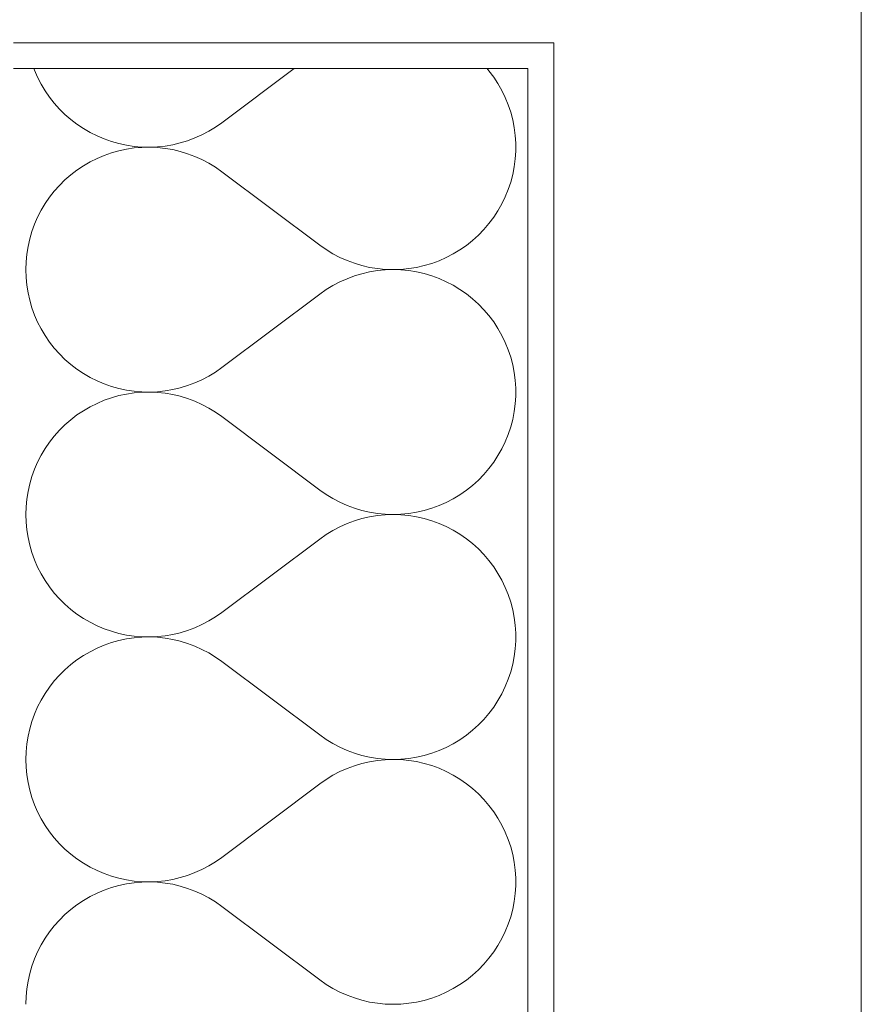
# Model space of a CAD drawing. Extents: x 100 to 2982, y 37 to 2050.
# Tile 83 of 130: x 2160 to 2193, y 651 to 689. Entities that reach past the tile are written whole.
import ezdxf
from ezdxf.xclip import XClip

# ---------------------------------------------------------------- set-up
doc = ezdxf.new("R2010")
doc.units = 0
doc.header["$MEASUREMENT"] = 0
doc.header["$XCLIPFRAME"] = 0
for name, color, linetype in [('420-K Ściany', 7, 'Continuous'), ('820-G Rysunki Obrazki', 7, 'Continuous'), ('Drzwi ARCHICAD', 7, 'Continuous')]:
    doc.layers.add(name, color=color, linetype=linetype)
doc.linetypes.add('Fala', pattern='A,0,[1,103_K_01 RZUT PARTERU1.Shx,S=0.223986,R=0,X=0,Y=0],-28.222222,0', length=28.222222)
pattern_1 = [(0, (-18316.349, -206.5255), (0, 8.660254), [0, -5]), (0, (-18313.849, -202.195), (0, 8.660254), [0, -5])]

# ---------------------------------------------------------------- blocks, each defined once
blk = doc.blocks.new('*X18')
at = {"layer": '420-K Ściany', "color": 174, "linetype": 'Continuous', "lineweight": 5, "ltscale": 0.2}
for p, q in [((2160.595, 687.009), (2160.617, 686.948)), ((2170.705, 687.009), (2167.897, 684.903)), ((2178.285, 686.922), (2178.211, 687.009)), ((2160.617, 686.948), (2160.738, 686.672)), ((2160.738, 686.672), (2160.875, 686.404)), ((2178.468, 686.678), (2178.285, 686.922)), ((2178.635, 686.422), (2178.468, 686.678)), ((2160.875, 686.404), (2161.029, 686.145)), ((2178.785, 686.155), (2178.635, 686.422)), ((2161.029, 686.145), (2161.2, 685.897)), ((2161.2, 685.897), (2161.385, 685.66)), ((2178.917, 685.88), (2178.785, 686.155)), ((2179.032, 685.597), (2178.917, 685.88)), ((2161.385, 685.66), (2161.586, 685.435)), ((2161.586, 685.435), (2161.8, 685.223)), ((2179.129, 685.307), (2179.032, 685.597)), ((2161.8, 685.223), (2162.027, 685.025)), ((2179.206, 685.011), (2179.129, 685.307)), ((2162.027, 685.025), (2162.266, 684.842)), ((2162.266, 684.842), (2162.516, 684.674)), ((2162.516, 684.674), (2162.777, 684.523)), ((2167.394, 684.573), (2167.651, 684.73)), ((2167.651, 684.73), (2167.897, 684.903)), ((2179.265, 684.711), (2179.206, 685.011)), ((2179.304, 684.408), (2179.265, 684.711)), ((2162.777, 684.523), (2163.046, 684.388)), ((2163.046, 684.388), (2163.324, 684.271)), ((2163.324, 684.271), (2163.608, 684.171)), ((2166.57, 684.203), (2166.852, 684.309)), ((2166.852, 684.309), (2167.127, 684.432)), ((2167.127, 684.432), (2167.394, 684.573)), ((2179.323, 684.103), (2179.304, 684.408)), ((2163.608, 684.171), (2163.898, 684.09)), ((2163.898, 684.09), (2164.192, 684.027)), ((2164.192, 684.027), (2164.49, 683.983)), ((2164.49, 683.919), (2164.192, 683.875)), ((2164.49, 683.983), (2164.791, 683.957)), ((2164.791, 683.944), (2164.49, 683.919)), ((2164.791, 683.957), (2165.092, 683.951)), ((2165.092, 683.95), (2164.791, 683.944)), ((2165.092, 683.951), (2165.393, 683.964)), ((2165.393, 683.938), (2165.092, 683.95)), ((2165.393, 683.964), (2165.692, 683.996)), ((2165.692, 683.906), (2165.393, 683.938)), ((2165.692, 683.996), (2165.989, 684.046)), ((2165.989, 683.855), (2165.692, 683.906)), ((2165.989, 684.046), (2166.282, 684.116)), ((2166.282, 684.116), (2166.57, 684.203)), ((2179.323, 683.798), (2179.323, 684.103)), ((2163.046, 683.513), (2162.777, 683.378)), ((2163.324, 683.631), (2163.046, 683.513)), ((2163.608, 683.73), (2163.324, 683.631)), ((2163.898, 683.812), (2163.608, 683.73)), ((2164.192, 683.875), (2163.898, 683.812)), ((2166.282, 683.786), (2165.989, 683.855)), ((2166.57, 683.698), (2166.282, 683.786)), ((2166.852, 683.592), (2166.57, 683.698)), ((2167.127, 683.469), (2166.852, 683.592)), ((2179.304, 683.493), (2179.323, 683.798)), ((2162.516, 683.227), (2162.266, 683.059)), ((2162.777, 683.378), (2162.516, 683.227)), ((2167.394, 683.328), (2167.127, 683.469)), ((2167.651, 683.171), (2167.394, 683.328)), ((2167.897, 682.998), (2167.651, 683.171)), ((2179.206, 682.89), (2179.265, 683.19)), ((2179.265, 683.19), (2179.304, 683.493)), ((2162.027, 682.876), (2161.8, 682.678)), ((2162.266, 683.059), (2162.027, 682.876)), ((2171.707, 680.141), (2167.897, 682.998)), ((2179.129, 682.594), (2179.206, 682.89)), ((2161.586, 682.467), (2161.385, 682.242)), ((2161.8, 682.678), (2161.586, 682.467)), ((2179.032, 682.304), (2179.129, 682.594)), ((2161.2, 682.004), (2161.029, 681.756)), ((2161.385, 682.242), (2161.2, 682.004)), ((2178.785, 681.746), (2178.917, 682.021)), ((2178.917, 682.021), (2179.032, 682.304)), ((2161.029, 681.756), (2160.875, 681.497)), ((2178.635, 681.48), (2178.785, 681.746)), ((2160.738, 681.229), (2160.617, 680.953)), ((2160.875, 681.497), (2160.738, 681.229)), ((2178.285, 680.979), (2178.468, 681.224)), ((2178.468, 681.224), (2178.635, 681.48)), ((2160.617, 680.953), (2160.514, 680.67)), ((2178.086, 680.746), (2178.285, 680.979)), ((2160.514, 680.67), (2160.43, 680.381)), ((2177.647, 680.322), (2177.874, 680.527)), ((2177.874, 680.527), (2178.086, 680.746)), ((2160.364, 680.087), (2160.316, 679.79)), ((2160.43, 680.381), (2160.364, 680.087)), ((2171.707, 680.141), (2171.957, 679.966)), ((2177.157, 679.957), (2177.408, 680.132)), ((2177.408, 680.132), (2177.647, 680.322)), ((2160.316, 679.79), (2160.288, 679.49)), ((2171.957, 679.966), (2172.218, 679.807)), ((2172.218, 679.807), (2172.489, 679.665)), ((2176.625, 679.658), (2176.896, 679.799)), ((2176.896, 679.799), (2177.157, 679.957)), ((2160.288, 679.49), (2160.278, 679.189)), ((2172.489, 679.665), (2172.768, 679.541)), ((2172.768, 679.541), (2173.054, 679.434)), ((2173.054, 679.434), (2173.347, 679.347)), ((2173.347, 679.347), (2173.645, 679.278)), ((2175.467, 679.275), (2175.765, 679.343)), ((2175.765, 679.343), (2176.058, 679.429)), ((2176.058, 679.429), (2176.345, 679.535)), ((2176.345, 679.535), (2176.625, 679.658)), ((2160.278, 679.189), (2160.288, 678.888)), ((2173.054, 678.943), (2172.768, 678.837)), ((2173.347, 679.031), (2173.054, 678.943)), ((2173.645, 679.099), (2173.347, 679.031)), ((2173.645, 679.278), (2173.946, 679.229)), ((2173.946, 679.149), (2173.645, 679.099)), ((2173.946, 679.229), (2174.25, 679.199)), ((2174.25, 679.178), (2173.946, 679.149)), ((2174.25, 679.199), (2174.556, 679.189)), ((2174.556, 679.189), (2174.25, 679.178)), ((2174.556, 679.189), (2174.861, 679.198)), ((2174.861, 679.179), (2174.556, 679.189)), ((2174.861, 679.198), (2175.166, 679.227)), ((2175.166, 679.151), (2174.861, 679.179)), ((2175.166, 679.227), (2175.467, 679.275)), ((2175.467, 679.102), (2175.166, 679.151)), ((2175.765, 679.035), (2175.467, 679.102)), ((2176.058, 678.948), (2175.765, 679.035)), ((2176.345, 678.843), (2176.058, 678.948)), ((2160.288, 678.888), (2160.316, 678.588)), ((2160.316, 678.588), (2160.364, 678.29)), ((2172.218, 678.571), (2171.957, 678.412)), ((2172.489, 678.713), (2172.218, 678.571)), ((2172.768, 678.837), (2172.489, 678.713)), ((2176.625, 678.72), (2176.345, 678.843)), ((2176.896, 678.579), (2176.625, 678.72)), ((2177.157, 678.421), (2176.896, 678.579)), ((2160.364, 678.29), (2160.43, 677.997)), ((2171.707, 678.236), (2167.897, 675.379)), ((2171.957, 678.412), (2171.707, 678.236)), ((2177.408, 678.246), (2177.157, 678.421)), ((2177.647, 678.056), (2177.408, 678.246)), ((2160.43, 677.997), (2160.514, 677.707)), ((2177.874, 677.85), (2177.647, 678.056)), ((2178.086, 677.631), (2177.874, 677.85)), ((2160.514, 677.707), (2160.617, 677.424)), ((2160.617, 677.424), (2160.738, 677.148)), ((2178.285, 677.399), (2178.086, 677.631)), ((2178.468, 677.154), (2178.285, 677.399)), ((2160.738, 677.148), (2160.875, 676.88)), ((2178.635, 676.898), (2178.468, 677.154)), ((2160.875, 676.88), (2161.029, 676.622)), ((2161.029, 676.622), (2161.2, 676.373)), ((2178.785, 676.632), (2178.635, 676.898)), ((2178.917, 676.356), (2178.785, 676.632)), ((2161.2, 676.373), (2161.385, 676.136)), ((2179.032, 676.073), (2178.917, 676.356)), ((2161.385, 676.136), (2161.586, 675.911)), ((2161.586, 675.911), (2161.8, 675.699)), ((2179.129, 675.783), (2179.032, 676.073)), ((2161.8, 675.699), (2162.027, 675.501)), ((2162.027, 675.501), (2162.266, 675.318)), ((2179.206, 675.488), (2179.129, 675.783)), ((2179.265, 675.188), (2179.206, 675.488)), ((2162.266, 675.318), (2162.516, 675.151)), ((2162.516, 675.151), (2162.777, 674.999)), ((2167.394, 675.049), (2167.651, 675.206)), ((2167.651, 675.206), (2167.897, 675.379)), ((2179.304, 674.885), (2179.265, 675.188)), ((2162.777, 674.999), (2163.046, 674.864)), ((2163.046, 674.864), (2163.324, 674.747)), ((2163.324, 674.747), (2163.608, 674.647)), ((2166.57, 674.679), (2166.852, 674.785)), ((2166.852, 674.785), (2167.127, 674.909)), ((2167.127, 674.909), (2167.394, 675.049)), ((2179.323, 674.58), (2179.304, 674.885)), ((2163.608, 674.647), (2163.898, 674.566)), ((2163.898, 674.566), (2164.192, 674.503)), ((2164.192, 674.351), (2163.898, 674.288)), ((2164.192, 674.503), (2164.49, 674.459)), ((2164.49, 674.395), (2164.192, 674.351)), ((2164.49, 674.459), (2164.791, 674.433)), ((2164.791, 674.42), (2164.49, 674.395)), ((2164.791, 674.433), (2165.092, 674.427)), ((2165.092, 674.427), (2164.791, 674.42)), ((2165.092, 674.427), (2165.393, 674.44)), ((2165.393, 674.414), (2165.092, 674.427)), ((2165.393, 674.44), (2165.692, 674.472)), ((2165.692, 674.382), (2165.393, 674.414)), ((2165.692, 674.472), (2165.989, 674.522)), ((2165.989, 674.331), (2165.692, 674.382)), ((2165.989, 674.522), (2166.282, 674.592)), ((2166.282, 674.262), (2165.989, 674.331)), ((2166.282, 674.592), (2166.57, 674.679)), ((2179.323, 674.274), (2179.323, 674.58)), ((2163.046, 673.989), (2162.777, 673.855)), ((2163.324, 674.107), (2163.046, 673.989)), ((2163.608, 674.206), (2163.324, 674.107)), ((2163.898, 674.288), (2163.608, 674.206)), ((2166.57, 674.174), (2166.282, 674.262)), ((2166.852, 674.069), (2166.57, 674.174)), ((2167.127, 673.945), (2166.852, 674.069)), ((2167.394, 673.805), (2167.127, 673.945)), ((2179.265, 673.666), (2179.304, 673.969)), ((2179.304, 673.969), (2179.323, 674.274)), ((2162.516, 673.703), (2162.266, 673.536)), ((2162.777, 673.855), (2162.516, 673.703)), ((2167.651, 673.648), (2167.394, 673.805)), ((2167.897, 673.474), (2167.651, 673.648)), ((2179.206, 673.366), (2179.265, 673.666)), ((2162.027, 673.352), (2161.8, 673.155)), ((2162.266, 673.536), (2162.027, 673.352)), ((2171.707, 670.617), (2167.897, 673.474)), ((2179.129, 673.071), (2179.206, 673.366)), ((2161.586, 672.943), (2161.385, 672.718)), ((2161.8, 673.155), (2161.586, 672.943)), ((2179.032, 672.781), (2179.129, 673.071)), ((2161.2, 672.481), (2161.029, 672.232)), ((2161.385, 672.718), (2161.2, 672.481)), ((2178.785, 672.222), (2178.917, 672.497)), ((2178.917, 672.497), (2179.032, 672.781)), ((2161.029, 672.232), (2160.875, 671.974)), ((2178.635, 671.956), (2178.785, 672.222)), ((2160.738, 671.706), (2160.617, 671.429)), ((2160.875, 671.974), (2160.738, 671.706)), ((2178.285, 671.455), (2178.468, 671.7)), ((2178.468, 671.7), (2178.635, 671.956)), ((2160.617, 671.429), (2160.514, 671.146)), ((2178.086, 671.223), (2178.285, 671.455)), ((2160.514, 671.146), (2160.43, 670.857)), ((2177.647, 670.798), (2177.874, 671.003)), ((2177.874, 671.003), (2178.086, 671.223)), ((2160.364, 670.563), (2160.316, 670.266)), ((2160.43, 670.857), (2160.364, 670.563)), ((2171.707, 670.617), (2171.957, 670.442)), ((2177.157, 670.433), (2177.408, 670.608)), ((2177.408, 670.608), (2177.647, 670.798)), ((2160.316, 670.266), (2160.288, 669.966)), ((2171.957, 670.442), (2172.218, 670.283)), ((2172.218, 670.283), (2172.489, 670.141)), ((2172.489, 670.141), (2172.768, 670.017)), ((2176.345, 670.011), (2176.625, 670.134)), ((2176.625, 670.134), (2176.896, 670.275)), ((2176.896, 670.275), (2177.157, 670.433)), ((2160.288, 669.966), (2160.278, 669.665)), ((2172.768, 670.017), (2173.054, 669.911)), ((2173.054, 669.911), (2173.347, 669.823)), ((2173.347, 669.823), (2173.645, 669.755)), ((2173.645, 669.755), (2173.946, 669.705)), ((2175.166, 669.703), (2175.467, 669.751)), ((2175.467, 669.751), (2175.765, 669.819)), ((2175.765, 669.819), (2176.058, 669.906)), ((2176.058, 669.906), (2176.345, 670.011)), ((2160.278, 669.665), (2160.288, 669.364)), ((2160.288, 669.364), (2160.316, 669.064)), ((2173.054, 669.419), (2172.768, 669.313)), ((2173.347, 669.507), (2173.054, 669.419)), ((2173.645, 669.575), (2173.347, 669.507)), ((2173.946, 669.625), (2173.645, 669.575)), ((2173.946, 669.705), (2174.25, 669.675)), ((2174.25, 669.655), (2173.946, 669.625)), ((2174.25, 669.675), (2174.556, 669.665)), ((2174.556, 669.665), (2174.25, 669.655)), ((2174.556, 669.665), (2174.861, 669.674)), ((2174.861, 669.656), (2174.556, 669.665)), ((2174.861, 669.674), (2175.166, 669.703)), ((2175.166, 669.627), (2174.861, 669.656)), ((2175.467, 669.578), (2175.166, 669.627)), ((2175.765, 669.511), (2175.467, 669.578)), ((2176.058, 669.424), (2175.765, 669.511)), ((2176.345, 669.319), (2176.058, 669.424)), ((2160.316, 669.064), (2160.364, 668.767)), ((2172.218, 669.047), (2171.957, 668.888)), ((2172.489, 669.189), (2172.218, 669.047)), ((2172.768, 669.313), (2172.489, 669.189)), ((2176.625, 669.196), (2176.345, 669.319)), ((2176.896, 669.055), (2176.625, 669.196)), ((2177.157, 668.897), (2176.896, 669.055)), ((2160.364, 668.767), (2160.43, 668.473)), ((2171.707, 668.713), (2167.897, 665.855)), ((2171.957, 668.888), (2171.707, 668.713)), ((2177.408, 668.722), (2177.157, 668.897)), ((2177.647, 668.532), (2177.408, 668.722)), ((2160.43, 668.473), (2160.514, 668.184)), ((2177.874, 668.327), (2177.647, 668.532)), ((2178.086, 668.107), (2177.874, 668.327)), ((2160.514, 668.184), (2160.617, 667.9)), ((2160.617, 667.9), (2160.738, 667.624)), ((2178.285, 667.875), (2178.086, 668.107)), ((2178.468, 667.63), (2178.285, 667.875)), ((2160.738, 667.624), (2160.875, 667.356)), ((2178.635, 667.374), (2178.468, 667.63)), ((2160.875, 667.356), (2161.029, 667.098)), ((2161.029, 667.098), (2161.2, 666.849)), ((2178.785, 667.108), (2178.635, 667.374)), ((2178.917, 666.833), (2178.785, 667.108)), ((2161.2, 666.849), (2161.385, 666.612)), ((2179.032, 666.549), (2178.917, 666.833)), ((2161.385, 666.612), (2161.586, 666.387)), ((2161.586, 666.387), (2161.8, 666.175)), ((2179.129, 666.259), (2179.032, 666.549)), ((2161.8, 666.175), (2162.027, 665.977)), ((2162.027, 665.977), (2162.266, 665.794)), ((2179.206, 665.964), (2179.129, 666.259)), ((2179.265, 665.664), (2179.206, 665.964)), ((2162.266, 665.794), (2162.516, 665.627)), ((2162.516, 665.627), (2162.777, 665.475)), ((2167.127, 665.385), (2167.394, 665.525)), ((2167.394, 665.525), (2167.651, 665.682)), ((2167.651, 665.682), (2167.897, 665.855)), ((2179.304, 665.361), (2179.265, 665.664)), ((2162.777, 665.475), (2163.046, 665.341)), ((2163.046, 665.341), (2163.324, 665.223)), ((2163.324, 665.223), (2163.608, 665.124)), ((2163.608, 665.124), (2163.898, 665.042)), ((2166.282, 665.068), (2166.57, 665.156)), ((2166.57, 665.156), (2166.852, 665.261)), ((2166.852, 665.261), (2167.127, 665.385)), ((2179.323, 665.056), (2179.304, 665.361)), ((2163.898, 664.764), (2163.608, 664.683)), ((2163.898, 665.042), (2164.192, 664.979)), ((2164.192, 664.827), (2163.898, 664.764)), ((2164.192, 664.979), (2164.49, 664.935)), ((2164.49, 664.871), (2164.192, 664.827)), ((2164.49, 664.935), (2164.791, 664.91)), ((2164.791, 664.897), (2164.49, 664.871)), ((2164.791, 664.91), (2165.092, 664.903)), ((2165.092, 664.903), (2164.791, 664.897)), ((2165.092, 664.903), (2165.393, 664.916)), ((2165.393, 664.89), (2165.092, 664.903)), ((2165.393, 664.916), (2165.692, 664.948)), ((2165.692, 664.858), (2165.393, 664.89)), ((2165.692, 664.948), (2165.989, 664.999)), ((2165.989, 664.808), (2165.692, 664.858)), ((2165.989, 664.999), (2166.282, 665.068)), ((2166.282, 664.738), (2165.989, 664.808)), ((2179.304, 664.445), (2179.323, 664.75)), ((2179.323, 664.75), (2179.323, 665.056)), ((2163.046, 664.466), (2162.777, 664.331)), ((2163.324, 664.583), (2163.046, 664.466)), ((2163.608, 664.683), (2163.324, 664.583)), ((2166.57, 664.65), (2166.282, 664.738)), ((2166.852, 664.545), (2166.57, 664.65)), ((2167.127, 664.421), (2166.852, 664.545)), ((2167.394, 664.281), (2167.127, 664.421)), ((2179.265, 664.142), (2179.304, 664.445)), ((2162.266, 664.012), (2162.027, 663.829)), ((2162.516, 664.179), (2162.266, 664.012)), ((2162.777, 664.331), (2162.516, 664.179)), ((2167.651, 664.124), (2167.394, 664.281)), ((2167.897, 663.951), (2167.651, 664.124)), ((2179.206, 663.842), (2179.265, 664.142)), ((2161.8, 663.631), (2161.586, 663.419)), ((2162.027, 663.829), (2161.8, 663.631)), ((2171.707, 661.094), (2167.897, 663.951)), ((2179.129, 663.547), (2179.206, 663.842)), ((2161.586, 663.419), (2161.385, 663.194)), ((2178.917, 662.974), (2179.032, 663.257)), ((2179.032, 663.257), (2179.129, 663.547)), ((2161.2, 662.957), (2161.029, 662.708)), ((2161.385, 663.194), (2161.2, 662.957)), ((2178.785, 662.698), (2178.917, 662.974)), ((2160.875, 662.45), (2160.738, 662.182)), ((2161.029, 662.708), (2160.875, 662.45)), ((2178.635, 662.432), (2178.785, 662.698)), ((2160.738, 662.182), (2160.617, 661.906)), ((2178.285, 661.931), (2178.468, 662.176)), ((2178.468, 662.176), (2178.635, 662.432)), ((2160.617, 661.906), (2160.514, 661.622)), ((2177.874, 661.48), (2178.086, 661.699)), ((2178.086, 661.699), (2178.285, 661.931)), ((2160.43, 661.333), (2160.364, 661.04)), ((2160.514, 661.622), (2160.43, 661.333)), ((2177.647, 661.274), (2177.874, 661.48)), ((2160.364, 661.04), (2160.316, 660.742)), ((2171.707, 661.094), (2171.957, 660.918)), ((2171.957, 660.918), (2172.218, 660.759)), ((2177.157, 660.909), (2177.408, 661.084)), ((2177.408, 661.084), (2177.647, 661.274)), ((2160.316, 660.742), (2160.288, 660.442)), ((2172.218, 660.759), (2172.489, 660.617)), ((2172.489, 660.617), (2172.768, 660.493)), ((2176.345, 660.487), (2176.625, 660.61)), ((2176.625, 660.61), (2176.896, 660.751)), ((2176.896, 660.751), (2177.157, 660.909)), ((2160.288, 660.442), (2160.278, 660.141)), ((2172.768, 660.493), (2173.054, 660.387)), ((2173.054, 660.387), (2173.347, 660.299)), ((2173.347, 660.299), (2173.645, 660.231)), ((2173.645, 660.231), (2173.946, 660.181)), ((2173.946, 660.181), (2174.25, 660.151)), ((2174.25, 660.151), (2174.556, 660.141)), ((2174.556, 660.141), (2174.861, 660.15)), ((2174.861, 660.15), (2175.166, 660.179)), ((2175.166, 660.179), (2175.467, 660.228)), ((2175.467, 660.228), (2175.765, 660.295)), ((2175.765, 660.295), (2176.058, 660.382)), ((2176.058, 660.382), (2176.345, 660.487)), ((2160.278, 660.141), (2160.288, 659.84)), ((2160.288, 659.84), (2160.316, 659.54)), ((2172.768, 659.789), (2172.489, 659.665)), ((2173.054, 659.896), (2172.768, 659.789)), ((2173.347, 659.983), (2173.054, 659.896)), ((2173.645, 660.052), (2173.347, 659.983)), ((2173.946, 660.101), (2173.645, 660.052)), ((2174.25, 660.131), (2173.946, 660.101)), ((2174.556, 660.141), (2174.25, 660.131)), ((2174.861, 660.132), (2174.556, 660.141)), ((2175.166, 660.103), (2174.861, 660.132)), ((2175.467, 660.055), (2175.166, 660.103)), ((2175.765, 659.987), (2175.467, 660.055)), ((2176.058, 659.901), (2175.765, 659.987)), ((2176.345, 659.795), (2176.058, 659.901)), ((2176.625, 659.672), (2176.345, 659.795)), ((2160.316, 659.54), (2160.364, 659.243)), ((2172.218, 659.523), (2171.957, 659.364)), ((2172.489, 659.665), (2172.218, 659.523)), ((2176.896, 659.531), (2176.625, 659.672)), ((2177.157, 659.373), (2176.896, 659.531)), ((2160.364, 659.243), (2160.43, 658.949)), ((2171.707, 659.189), (2167.897, 656.332)), ((2171.957, 659.364), (2171.707, 659.189)), ((2177.408, 659.198), (2177.157, 659.373)), ((2177.647, 659.008), (2177.408, 659.198)), ((2177.874, 658.803), (2177.647, 659.008)), ((2160.43, 658.949), (2160.514, 658.66)), ((2160.514, 658.66), (2160.617, 658.377)), ((2178.086, 658.583), (2177.874, 658.803)), ((2160.617, 658.377), (2160.738, 658.101)), ((2178.285, 658.351), (2178.086, 658.583)), ((2178.468, 658.106), (2178.285, 658.351)), ((2160.738, 658.101), (2160.875, 657.833)), ((2178.635, 657.85), (2178.468, 658.106)), ((2178.785, 657.584), (2178.635, 657.85)), ((2160.875, 657.833), (2161.029, 657.574)), ((2161.029, 657.574), (2161.2, 657.326)), ((2178.917, 657.309), (2178.785, 657.584)), ((2161.2, 657.326), (2161.385, 657.088)), ((2161.385, 657.088), (2161.586, 656.863)), ((2179.032, 657.026), (2178.917, 657.309)), ((2161.586, 656.863), (2161.8, 656.652)), ((2179.129, 656.736), (2179.032, 657.026)), ((2179.206, 656.44), (2179.129, 656.736)), ((2161.8, 656.652), (2162.027, 656.454)), ((2162.027, 656.454), (2162.266, 656.271)), ((2167.651, 656.159), (2167.897, 656.332)), ((2179.265, 656.14), (2179.206, 656.44)), ((2162.266, 656.271), (2162.516, 656.103)), ((2162.516, 656.103), (2162.777, 655.951)), ((2162.777, 655.951), (2163.046, 655.817)), ((2167.127, 655.861), (2167.394, 656.002)), ((2167.394, 656.002), (2167.651, 656.159)), ((2179.304, 655.837), (2179.265, 656.14)), ((2163.046, 655.817), (2163.324, 655.699)), ((2163.324, 655.699), (2163.608, 655.6)), ((2163.608, 655.6), (2163.898, 655.518)), ((2166.282, 655.544), (2166.57, 655.632)), ((2166.57, 655.632), (2166.852, 655.738)), ((2166.852, 655.738), (2167.127, 655.861)), ((2179.323, 655.532), (2179.304, 655.837)), ((2163.898, 655.24), (2163.608, 655.159)), ((2163.898, 655.518), (2164.192, 655.455)), ((2164.192, 655.303), (2163.898, 655.24)), ((2164.192, 655.455), (2164.49, 655.411)), ((2164.49, 655.347), (2164.192, 655.303)), ((2164.49, 655.411), (2164.791, 655.386)), ((2164.791, 655.373), (2164.49, 655.347)), ((2164.791, 655.386), (2165.092, 655.38)), ((2165.092, 655.379), (2164.791, 655.373)), ((2165.092, 655.38), (2165.393, 655.392)), ((2165.393, 655.366), (2165.092, 655.379)), ((2165.393, 655.392), (2165.692, 655.424)), ((2165.692, 655.334), (2165.393, 655.366)), ((2165.692, 655.424), (2165.989, 655.475)), ((2165.989, 655.284), (2165.692, 655.334)), ((2165.989, 655.475), (2166.282, 655.544)), ((2166.282, 655.214), (2165.989, 655.284)), ((2166.57, 655.127), (2166.282, 655.214)), ((2179.304, 654.922), (2179.323, 655.226)), ((2179.323, 655.226), (2179.323, 655.532)), ((2162.777, 654.807), (2162.516, 654.656)), ((2163.046, 654.942), (2162.777, 654.807)), ((2163.324, 655.059), (2163.046, 654.942)), ((2163.608, 655.159), (2163.324, 655.059)), ((2166.852, 655.021), (2166.57, 655.127)), ((2167.127, 654.897), (2166.852, 655.021)), ((2167.394, 654.757), (2167.127, 654.897)), ((2179.265, 654.618), (2179.304, 654.922)), ((2162.266, 654.488), (2162.027, 654.305)), ((2162.516, 654.656), (2162.266, 654.488)), ((2167.651, 654.6), (2167.394, 654.757)), ((2167.897, 654.427), (2167.651, 654.6)), ((2171.707, 651.57), (2167.897, 654.427)), ((2179.206, 654.319), (2179.265, 654.618)), ((2161.8, 654.107), (2161.586, 653.895)), ((2162.027, 654.305), (2161.8, 654.107)), ((2179.032, 653.733), (2179.129, 654.023)), ((2179.129, 654.023), (2179.206, 654.319)), ((2161.385, 653.67), (2161.2, 653.433)), ((2161.586, 653.895), (2161.385, 653.67)), ((2178.917, 653.45), (2179.032, 653.733)), ((2161.2, 653.433), (2161.029, 653.185)), ((2178.785, 653.175), (2178.917, 653.45)), ((2160.875, 652.926), (2160.738, 652.658)), ((2161.029, 653.185), (2160.875, 652.926)), ((2178.468, 652.652), (2178.635, 652.908)), ((2178.635, 652.908), (2178.785, 653.175)), ((2160.738, 652.658), (2160.617, 652.382)), ((2178.285, 652.408), (2178.468, 652.652)), ((2160.617, 652.382), (2160.514, 652.099)), ((2177.874, 651.956), (2178.086, 652.175)), ((2178.086, 652.175), (2178.285, 652.408)), ((2160.43, 651.81), (2160.364, 651.516)), ((2160.514, 652.099), (2160.43, 651.81)), ((2177.408, 651.56), (2177.647, 651.75)), ((2177.647, 651.75), (2177.874, 651.956)), ((2160.364, 651.516), (2160.316, 651.218)), ((2171.707, 651.57), (2171.957, 651.394)), ((2171.957, 651.394), (2172.218, 651.235)), ((2176.896, 651.227), (2177.157, 651.386)), ((2177.157, 651.386), (2177.408, 651.56)), ((2160.316, 651.218), (2160.288, 650.918)), ((2172.218, 651.235), (2172.489, 651.093)), ((2172.489, 651.093), (2172.768, 650.969)), ((2172.768, 650.969), (2173.054, 650.863)), ((2176.058, 650.858), (2176.345, 650.963)), ((2176.345, 650.963), (2176.625, 651.086)), ((2176.625, 651.086), (2176.896, 651.227)), ((2160.288, 650.918), (2160.278, 650.617)), ((2173.054, 650.863), (2173.347, 650.775)), ((2173.347, 650.775), (2173.645, 650.707)), ((2173.645, 650.707), (2173.946, 650.658)), ((2173.946, 650.658), (2174.25, 650.628)), ((2174.25, 650.628), (2174.556, 650.617)), ((2174.556, 650.617), (2174.861, 650.627)), ((2174.861, 650.627), (2175.166, 650.656)), ((2175.166, 650.656), (2175.467, 650.704)), ((2175.467, 650.704), (2175.765, 650.771)), ((2175.765, 650.771), (2176.058, 650.858))]:
    blk.add_line(p, q, dxfattribs=at)
blk = doc.blocks.new('Rysunek_1_1', base_point=(-18316.349, -206.526))
at = {"layer": '420-K Ściany', "linetype": 'Continuous', "lineweight": 5}
h = blk.add_hatch(dxfattribs=at)
h.set_pattern_fill('Tynk_0001', color=176, style=0, pattern_type=2)
h.set_pattern_definition(pattern_1)
h.paths.add_polyline_path([(2180.802, 687.009), (2180.802, 688.009), (2159.802, 688.009), (2159.802, 687.009), (2179.802, 687.009)])
h = blk.add_hatch(dxfattribs=at)
h.set_pattern_fill('Tynk_0001', color=176, style=0, pattern_type=2)
h.set_pattern_definition(pattern_1)
h.paths.add_polyline_path([(2179.802, 575.509), (2180.802, 575.509), (2180.802, 687.009), (2179.802, 687.009)])
at = {"color": 240, "linetype": 'Fala', "lineweight": 0, "ltscale": 0.2, "flags": 128}
blk.add_lwpolyline([(1856.982, 1038.709), (2192.76, 1038.709), (2192.76, 566.48), (1856.982, 566.48)], close=True, dxfattribs=at)
at = {"layer": '420-K Ściany', "color": 47, "linetype": 'Continuous', "lineweight": 15, "ltscale": 0.2}
for p in [(2159.802, 688.009), (2180.802, 687.009)]:
    blk.add_line(p, (2180.802, 688.009), dxfattribs=at)
at = {"layer": '420-K Ściany', "color": 67, "linetype": 'Continuous', "lineweight": 13, "ltscale": 0.2}
for p, q in [((2179.802, 687.009), (2159.802, 687.009)), ((2179.802, 595.509), (2179.802, 687.009))]:
    blk.add_line(p, q, dxfattribs=at)
at = {"layer": '420-K Ściany', "color": 47, "linetype": 'Continuous', "lineweight": 15, "ltscale": 0.2, "flags": 128}
blk.add_lwpolyline([(2180.802, 575.509), (2180.802, 687.009)], dxfattribs=at)
at = {"layer": 'Drzwi ARCHICAD', "color": 47, "linetype": 'Continuous', "lineweight": 15, "ltscale": 0.2}
for p in [(2159.802, 688.009), (2180.802, 687.009)]:
    blk.add_line(p, (2180.802, 688.009), dxfattribs=at)
at = {"color": 65, "linetype": 'Continuous', "lineweight": 13, "ltscale": 0.2}
blk.add_blockref('*X18', (0, 0), dxfattribs=at)

msp = doc.modelspace()

# ---------------------------------------------------------------- block references
at = {"layer": '820-G Rysunki Obrazki', "color": 65, "linetype": 'Continuous', "lineweight": 13, "ltscale": 0.2}
ref = msp.add_blockref('Rysunek_1_1', (-18316.349, -206.526), dxfattribs=at)
XClip(ref).set_block_clipping_path([(244.527027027, 75.2081975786), (2570.9054054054, 2024.1891891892)])

doc.saveas('drawing.dxf')
